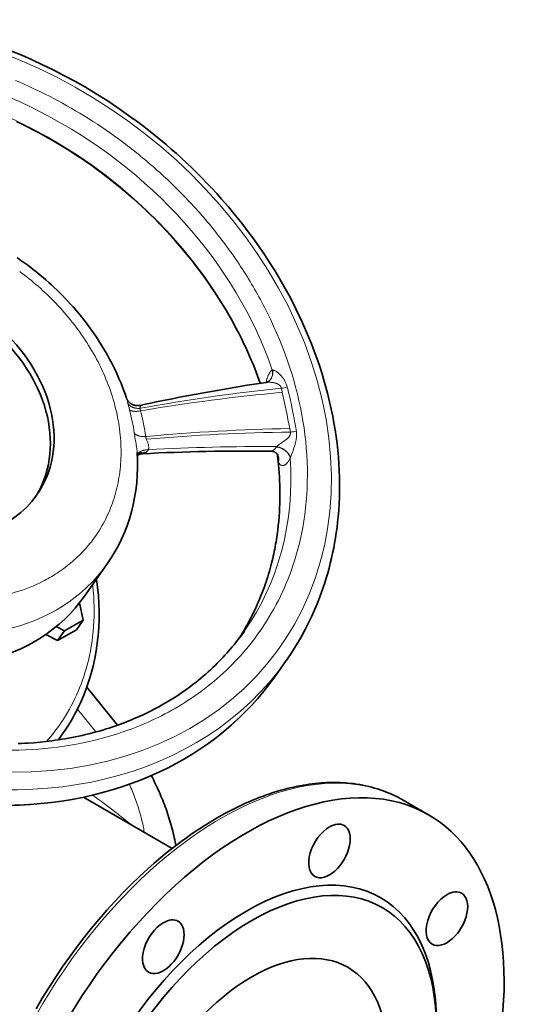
# Model space of a CAD drawing. Header units: inches. Extents: x 2941 to 3337, y 359 to 776.
# Tile 28 of 28: x 3298 to 3337, y 699 to 776. Entities that reach past the tile are written whole.
import ezdxf

# ---------------------------------------------------------------- set-up
doc = ezdxf.new("R2010")
doc.units = ezdxf.units.IN
doc.header["$MEASUREMENT"] = 0

msp = doc.modelspace()

# ---------------------------------------------------------------- linework, layer by layer
at = {"color": 7, "lineweight": 13, "ltscale": 0.001666}
msp.add_line((3317.378, 748.381), (3317.391, 748.384), dxfattribs=at)
at = {"color": 7, "lineweight": 13, "ltscale": 0.000811}
msp.add_line((3307.046, 745.615), (3307.052, 745.616), dxfattribs=at)
at = {"color": 7, "lineweight": 13, "ltscale": 0.034692}
msp.add_line((3318.798, 743.529), (3318.745, 743.802), dxfattribs=at)
at = {"color": 7, "lineweight": 13, "ltscale": 0.003294}
msp.add_line((3317.722, 742.365), (3317.738, 742.386), dxfattribs=at)
at = {"color": 7, "lineweight": 13, "ltscale": 0.03468}
msp.add_line((3317.813, 741.529), (3317.777, 741.804), dxfattribs=at)
at = {"color": 7, "lineweight": 13, "ltscale": 0.003362}
msp.add_line((3318.796, 741.523), (3318.787, 741.498), dxfattribs=at)
at = {"color": 7, "lineweight": 13, "ltscale": 0.030418}
msp.add_line((3318.884, 741.75), (3318.796, 741.523), dxfattribs=at)
at = {"color": 7, "lineweight": 35, "ltscale": 0.384257}
msp.add_line((3304.471, 733.202), (3302.703, 730.687), dxfattribs=at)
at = {"color": 7, "lineweight": 13, "ltscale": 0.014535}
msp.add_line((3303.353, 731.479), (3303.341, 731.595), dxfattribs=at)
at = {"color": 7, "lineweight": 35, "ltscale": 0.172963}
msp.add_line((3302.317, 730.169), (3302.594, 728.813), dxfattribs=at)
at = {"color": 7, "lineweight": 35, "ltscale": 0.090544}
msp.add_line((3301.124, 727.965), (3300.481, 728.296), dxfattribs=at)
at = {"color": 7, "lineweight": 35, "ltscale": 0.212132}
msp.add_line((3302.594, 728.813), (3301.124, 727.965), dxfattribs=at)
at = {"color": 7, "lineweight": 35, "ltscale": 0.115276}
msp.add_line((3302.594, 728.813), (3302.064, 728.059), dxfattribs=at)
at = {"color": 7, "lineweight": 35, "ltscale": 0.129651}
msp.add_line((3299.672, 727.685), (3300.594, 727.21), dxfattribs=at)
at = {"color": 7, "lineweight": 35, "ltscale": 0.212133}
msp.add_line((3300.594, 727.21), (3302.064, 728.059), dxfattribs=at)
at = {"color": 7, "lineweight": 35, "ltscale": 0.115278}
msp.add_line((3301.124, 727.965), (3300.594, 727.21), dxfattribs=at)
at = {"color": 7, "lineweight": 35, "ltscale": 0.184446}
msp.add_line((3318.477, 725.653), (3317.628, 724.446), dxfattribs=at)
at = {"color": 7, "lineweight": 35, "ltscale": 0.476803}
msp.add_line((3305.269, 720.582), (3302.879, 723.555), dxfattribs=at)
at = {"color": 7, "lineweight": 13, "ltscale": 0.287512}
msp.add_line((3302.15, 721.848), (3303.591, 720.056), dxfattribs=at)
at = {"color": 7, "lineweight": 35, "ltscale": 0.071146}
msp.add_line((3300.662, 719.436), (3300.989, 719.902), dxfattribs=at)
at = {"color": 7, "lineweight": 35}
msp.add_line((3302.618, 714.952), (3309.56, 710.944), dxfattribs=at)
at = {"color": 7, "lineweight": 35, "ltscale": 0.285774}
msp.add_line((3327.629, 714.715), (3329.609, 713.572), dxfattribs=at)
at = {"color": 7, "lineweight": 35}
for points in [[(3296.981, 773.344), (3297.789, 773.011), (3298.606, 772.655), (3299.429, 772.275), (3300.259, 771.871), (3301.093, 771.442), (3301.933, 770.987), (3302.775, 770.506), (3303.62, 769.998), (3304.465, 769.464), (3305.31, 768.902), (3306.154, 768.312), (3306.995, 767.695), (3307.83, 767.05), (3308.247, 766.717), (3308.66, 766.378), (3309.074, 766.03), (3309.482, 765.677), (3309.891, 765.316), (3310.295, 764.949), (3310.699, 764.574), (3311.097, 764.193), (3311.494, 763.804), (3311.886, 763.411), (3312.276, 763.008), (3312.66, 762.601), (3313.042, 762.186), (3313.418, 761.766), (3313.955, 761.146), (3314.482, 760.512), (3314.998, 759.866), (3315.503, 759.208), (3315.938, 758.617), (3316.362, 758.018), (3316.776, 757.41), (3317.179, 756.795), (3317.571, 756.17), (3317.95, 755.539), (3318.318, 754.9), (3318.673, 754.254), (3318.955, 753.718), (3319.229, 753.176), (3319.493, 752.632), (3319.748, 752.083), (3319.992, 751.532), (3320.228, 750.976), (3320.452, 750.419), (3320.667, 749.859), (3320.871, 749.297), (3321.065, 748.732), (3321.248, 748.166), (3321.42, 747.598), (3321.581, 747.03), (3321.731, 746.46), (3321.87, 745.891), (3321.998, 745.319), (3322.108, 744.783), (3322.208, 744.244), (3322.297, 743.708), (3322.377, 743.17), (3322.446, 742.636), (3322.505, 742.101), (3322.554, 741.57), (3322.593, 741.038), (3322.621, 740.511), (3322.639, 739.984), (3322.647, 739.461), (3322.645, 738.939), (3322.632, 738.422), (3322.61, 737.906), (3322.578, 737.396), (3322.535, 736.887), (3322.493, 736.472), (3322.444, 736.059), (3322.389, 735.65), (3322.327, 735.242), (3322.259, 734.839), (3322.184, 734.437), (3322.103, 734.04), (3322.016, 733.645), (3321.922, 733.255), (3321.823, 732.867), (3321.718, 732.485), (3321.606, 732.104), (3321.489, 731.729), (3321.366, 731.356), (3321.238, 730.989), (3321.104, 730.624), (3320.915, 730.14), (3320.715, 729.66), (3320.476, 729.125), (3320.223, 728.595), (3319.961, 728.081), (3319.685, 727.574), (3319.401, 727.081), (3319.104, 726.596), (3318.8, 726.126), (3318.484, 725.663)], [(3297.38, 767.844), (3297.783, 767.649), (3298.187, 767.448), (3298.588, 767.242), (3298.989, 767.03), (3299.388, 766.814), (3299.785, 766.592), (3300.18, 766.366), (3300.574, 766.134), (3300.966, 765.897), (3301.355, 765.655), (3301.742, 765.409), (3302.126, 765.157), (3302.508, 764.901), (3302.887, 764.641), (3303.264, 764.375), (3303.637, 764.105), (3304.007, 763.831), (3304.374, 763.553), (3304.738, 763.27), (3305.098, 762.983), (3305.454, 762.692), (3305.807, 762.398), (3306.156, 762.099), (3306.5, 761.797), (3306.842, 761.491), (3307.178, 761.181), (3307.511, 760.868), (3307.839, 760.552), (3308.162, 760.233), (3308.481, 759.911), (3308.796, 759.585), (3309.105, 759.257), (3309.411, 758.926), (3309.71, 758.593), (3310.006, 758.257), (3310.295, 757.919), (3310.581, 757.578), (3310.86, 757.236), (3311.135, 756.891), (3311.404, 756.545), (3311.668, 756.196), (3311.926, 755.847), (3312.18, 755.495), (3312.427, 755.144), (3312.67, 754.789), (3312.906, 754.435), (3313.138, 754.078), (3313.363, 753.722), (3313.583, 753.364), (3313.797, 753.007), (3314.006, 752.647), (3314.209, 752.29), (3314.407, 751.929), (3314.598, 751.571), (3314.785, 751.211), (3314.965, 750.851), (3315.141, 750.49), (3315.306, 750.141), (3315.466, 749.79), (3315.74, 749.162), (3315.877, 748.834), (3316.009, 748.505), (3316.232, 747.925), (3316.444, 747.341)], [(3297.429, 757.175), (3297.657, 757.017), (3297.884, 756.857), (3298.112, 756.692), (3298.338, 756.524), (3298.565, 756.351), (3298.789, 756.176), (3299.014, 755.995), (3299.237, 755.812), (3299.46, 755.625), (3299.681, 755.434), (3299.902, 755.239), (3300.12, 755.041), (3300.338, 754.838), (3300.553, 754.632), (3300.768, 754.422), (3300.98, 754.209), (3301.191, 753.992), (3301.399, 753.772), (3301.605, 753.547), (3301.809, 753.32), (3302.1, 752.983), (3302.385, 752.64), (3302.666, 752.289), (3302.939, 751.933), (3303.175, 751.612), (3303.405, 751.287), (3303.631, 750.956), (3303.85, 750.622), (3304.063, 750.282), (3304.27, 749.938), (3304.47, 749.589), (3304.664, 749.237), (3304.858, 748.866), (3305.045, 748.49), (3305.223, 748.111), (3305.394, 747.729), (3305.555, 747.344), (3305.708, 746.955), (3305.852, 746.565), (3305.988, 746.171)], [(3307.046, 745.615), (3307.466, 745.705), (3307.886, 745.794), (3308.307, 745.881), (3308.727, 745.968), (3309.148, 746.053), (3309.569, 746.137), (3309.989, 746.22), (3310.409, 746.302), (3310.851, 746.387), (3311.293, 746.47), (3311.734, 746.551), (3312.174, 746.632), (3312.623, 746.712), (3313.071, 746.791), (3313.519, 746.869), (3313.966, 746.945), (3314.699, 747.066), (3315.432, 747.184), (3316.163, 747.298), (3316.894, 747.409)], [(3307.046, 745.615), (3307.01, 745.608), (3306.975, 745.602), (3306.939, 745.598), (3306.902, 745.596), (3306.866, 745.594), (3306.83, 745.594), (3306.793, 745.596), (3306.757, 745.598), (3306.721, 745.603), (3306.685, 745.608), (3306.65, 745.615), (3306.615, 745.623), (3306.58, 745.633), (3306.546, 745.644), (3306.512, 745.656), (3306.479, 745.669), (3306.446, 745.684), (3306.414, 745.699), (3306.383, 745.716), (3306.353, 745.734), (3306.324, 745.753), (3306.295, 745.773), (3306.268, 745.793), (3306.241, 745.815), (3306.218, 745.835), (3306.196, 745.855), (3306.17, 745.881), (3306.146, 745.908), (3306.124, 745.933), (3306.105, 745.958), (3306.086, 745.982), (3306.07, 746.007), (3306.053, 746.033), (3306.039, 746.057), (3306.027, 746.08), (3306.016, 746.102), (3306.008, 746.12), (3306.001, 746.135), (3305.991, 746.161), (3305.987, 746.172)], [(3307.229, 741.827), (3307.2, 741.825), (3307.171, 741.822), (3307.143, 741.818), (3307.116, 741.813), (3307.089, 741.806), (3307.062, 741.799), (3307.036, 741.791), (3307.011, 741.783), (3306.987, 741.773), (3306.963, 741.763), (3306.942, 741.752), (3306.922, 741.741), (3306.902, 741.73), (3306.885, 741.719), (3306.869, 741.708), (3306.856, 741.698), (3306.844, 741.688), (3306.836, 741.68)], [(3317.771, 741.81), (3317.797, 741.606), (3317.821, 741.403), (3317.845, 741.181), (3317.867, 740.959), (3317.896, 740.645), (3317.92, 740.33), (3317.939, 740.028), (3317.955, 739.726), (3317.967, 739.412), (3317.975, 739.098), (3317.979, 738.854), (3317.98, 738.611), (3317.977, 738.27), (3317.969, 737.928), (3317.956, 737.586), (3317.938, 737.244), (3317.914, 736.903), (3317.886, 736.561), (3317.852, 736.22), (3317.811, 735.868), (3317.787, 735.678), (3317.761, 735.489), (3317.734, 735.302), (3317.705, 735.115), (3317.675, 734.928), (3317.643, 734.741), (3317.609, 734.555), (3317.573, 734.369), (3317.536, 734.183), (3317.497, 733.998), (3317.457, 733.813), (3317.415, 733.628), (3317.371, 733.444), (3317.325, 733.26), (3317.274, 733.06), (3317.22, 732.86), (3317.155, 732.631), (3317.088, 732.401), (3317.026, 732.197), (3316.962, 731.994), (3316.898, 731.799), (3316.832, 731.605), (3316.764, 731.412), (3316.695, 731.219), (3316.623, 731.026), (3316.549, 730.835), (3316.473, 730.644), (3316.395, 730.454), (3316.316, 730.265), (3316.234, 730.077), (3316.15, 729.89), (3316.064, 729.703), (3315.976, 729.516), (3315.886, 729.331), (3315.797, 729.152), (3315.706, 728.974), (3315.614, 728.798), (3315.52, 728.623), (3315.424, 728.449), (3315.327, 728.276), (3315.225, 728.1), (3315.121, 727.924), (3315.034, 727.779), (3314.945, 727.635), (3314.77, 727.361)], [(3317.26, 742.029), (3317.287, 742.028), (3317.314, 742.026), (3317.34, 742.024), (3317.367, 742.02), (3317.394, 742.015), (3317.42, 742.01), (3317.446, 742.003), (3317.472, 741.996), (3317.498, 741.987), (3317.523, 741.978), (3317.547, 741.968), (3317.571, 741.957), (3317.595, 741.945), (3317.617, 741.933), (3317.639, 741.92), (3317.66, 741.906), (3317.676, 741.895), (3317.692, 741.883), (3317.706, 741.872), (3317.72, 741.86), (3317.741, 741.841), (3317.756, 741.826), (3317.77, 741.812), (3317.786, 741.792), (3317.796, 741.779), (3317.806, 741.764), (3317.812, 741.756), (3317.813, 741.754)], [(3297.505, 719.143), (3297.771, 719.154), (3298.039, 719.167), (3298.308, 719.183), (3298.763, 719.216), (3299.223, 719.257), (3299.686, 719.307), (3300.154, 719.364), (3300.413, 719.4), (3300.671, 719.438), (3300.932, 719.479), (3301.193, 719.523), (3301.456, 719.569), (3301.718, 719.619), (3301.983, 719.672), (3302.248, 719.727), (3302.514, 719.786), (3302.78, 719.848), (3303.048, 719.913), (3303.316, 719.982), (3303.585, 720.054), (3303.854, 720.129), (3304.124, 720.208), (3304.394, 720.291), (3304.619, 720.362), (3304.844, 720.436), (3305.07, 720.513), (3305.296, 720.592), (3305.511, 720.67), (3305.726, 720.75), (3305.941, 720.833), (3306.156, 720.918), (3306.371, 721.005), (3306.586, 721.096), (3306.801, 721.189), (3307.015, 721.284), (3307.23, 721.382), (3307.444, 721.483), (3307.658, 721.586), (3307.871, 721.692), (3308.085, 721.801), (3308.297, 721.913), (3308.51, 722.028), (3308.721, 722.145), (3308.99, 722.299), (3309.257, 722.456), (3309.525, 722.62), (3309.789, 722.787), (3309.994, 722.921), (3310.198, 723.057), (3310.401, 723.196), (3310.603, 723.338), (3310.804, 723.484), (3311.004, 723.632), (3311.203, 723.783), (3311.4, 723.937), (3311.597, 724.095), (3311.792, 724.255), (3311.986, 724.419), (3312.178, 724.586), (3312.369, 724.756), (3312.558, 724.928), (3312.746, 725.105), (3312.932, 725.284), (3313.085, 725.435), (3313.236, 725.587), (3313.386, 725.742), (3313.534, 725.899), (3313.682, 726.058), (3313.827, 726.219), (3313.972, 726.383), (3314.115, 726.549), (3314.257, 726.717), (3314.397, 726.887), (3314.536, 727.059), (3314.673, 727.234), (3314.808, 727.411), (3314.942, 727.589), (3315.075, 727.771), (3315.205, 727.954)], [(3307.926, 716.639), (3308.005, 716.487), (3308.083, 716.335), (3308.159, 716.183), (3308.236, 716.027), (3308.311, 715.87), (3308.385, 715.712), (3308.462, 715.545), (3308.537, 715.378), (3308.61, 715.209), (3308.682, 715.042), (3308.751, 714.874), (3308.82, 714.706), (3308.886, 714.537), (3308.951, 714.368), (3309.014, 714.198), (3309.076, 714.028), (3309.136, 713.857), (3309.195, 713.686), (3309.252, 713.515), (3309.307, 713.343), (3309.36, 713.171), (3309.412, 712.998), (3309.462, 712.826), (3309.51, 712.652), (3309.557, 712.479), (3309.602, 712.305), (3309.645, 712.131), (3309.685, 711.959), (3309.724, 711.787), (3309.762, 711.615), (3309.793, 711.467), (3309.822, 711.318), (3309.851, 711.169)], [(3313.079, 713.333), (3313.396, 713.514), (3313.714, 713.688), (3314.032, 713.857), (3314.35, 714.021), (3314.667, 714.178), (3314.985, 714.329), (3315.302, 714.475), (3315.619, 714.615), (3315.833, 714.706), (3316.005, 714.777), (3316.176, 714.846), (3316.347, 714.913), (3316.519, 714.979), (3316.689, 715.042), (3316.86, 715.105), (3317.03, 715.165), (3317.201, 715.223), (3317.371, 715.279), (3317.541, 715.334), (3317.71, 715.387), (3317.88, 715.438), (3318.048, 715.487), (3318.217, 715.534), (3318.385, 715.58), (3318.554, 715.623), (3318.753, 715.673), (3318.951, 715.719), (3319.149, 715.763), (3319.346, 715.804), (3319.58, 715.85), (3319.813, 715.892), (3320.045, 715.93), (3320.277, 715.964), (3320.507, 715.995), (3320.737, 716.022), (3320.966, 716.045), (3321.193, 716.064), (3321.414, 716.079), (3321.634, 716.09), (3321.853, 716.098), (3322.07, 716.102), (3322.278, 716.102), (3322.485, 716.099), (3322.691, 716.093), (3322.896, 716.083), (3323.1, 716.07), (3323.302, 716.054), (3323.503, 716.034), (3323.704, 716.011), (3323.836, 715.993), (3323.968, 715.975), (3324.1, 715.954), (3324.231, 715.932), (3324.464, 715.889), (3324.696, 715.841), (3324.926, 715.789), (3325.153, 715.731), (3325.379, 715.669), (3325.603, 715.602), (3325.824, 715.53), (3326.043, 715.453), (3326.249, 715.376), (3326.453, 715.294), (3326.654, 715.208), (3326.854, 715.118), (3327.051, 715.024), (3327.246, 714.925), (3327.438, 714.822), (3327.628, 714.715)], [(3298.909, 698.387), (3299.4, 699.218), (3299.906, 700.038), (3300.428, 700.846), (3300.964, 701.643), (3301.515, 702.426), (3302.079, 703.195), (3302.656, 703.949), (3303.245, 704.687), (3303.845, 705.408), (3304.457, 706.112), (3305.079, 706.798), (3305.71, 707.464), (3306.351, 708.111), (3306.999, 708.737), (3307.326, 709.042), (3307.655, 709.342), (3308.158, 709.787), (3308.666, 710.22), (3309.176, 710.639), (3309.689, 711.045), (3310.337, 711.534), (3310.677, 711.781), (3311.019, 712.022), (3311.361, 712.256), (3311.703, 712.485), (3312.047, 712.707), (3312.39, 712.922), (3312.734, 713.131), (3313.079, 713.333)]]:
    msp.add_lwpolyline(points, dxfattribs=at)
at = {"color": 7, "lineweight": 13}
for points in [[(3317.378, 748.381), (3317.365, 748.371), (3317.352, 748.36), (3317.339, 748.349), (3317.326, 748.337), (3317.3, 748.313), (3317.276, 748.288), (3317.252, 748.261), (3317.228, 748.232), (3317.206, 748.203), (3317.193, 748.185), (3317.181, 748.168), (3317.168, 748.149), (3317.156, 748.129), (3317.133, 748.091), (3317.11, 748.051), (3317.089, 748.01), (3317.067, 747.965), (3317.046, 747.918), (3317.026, 747.871), (3317.008, 747.823), (3316.99, 747.774), (3316.973, 747.724), (3316.963, 747.693), (3316.954, 747.663), (3316.936, 747.6), (3316.919, 747.537), (3316.904, 747.473), (3316.89, 747.408)], [(3317.417, 748.385), (3317.433, 748.385), (3317.45, 748.382), (3317.468, 748.379), (3317.486, 748.374), (3317.498, 748.371), (3317.511, 748.367), (3317.536, 748.357), (3317.561, 748.346)], [(3316.894, 747.409), (3316.916, 747.412), (3316.939, 747.414), (3316.963, 747.417), (3316.988, 747.419), (3317.036, 747.422), (3317.085, 747.423), (3317.134, 747.423), (3317.183, 747.423), (3317.24, 747.42), (3317.296, 747.416), (3317.325, 747.413), (3317.354, 747.41), (3317.382, 747.407), (3317.41, 747.403), (3317.454, 747.396), (3317.499, 747.388), (3317.543, 747.379), (3317.586, 747.368), (3317.629, 747.357), (3317.664, 747.346), (3317.699, 747.334), (3317.732, 747.321), (3317.766, 747.308), (3317.797, 747.293), (3317.828, 747.277), (3317.858, 747.26), (3317.873, 747.252), (3317.887, 747.243), (3317.901, 747.233), (3317.914, 747.224), (3317.927, 747.214), (3317.94, 747.204), (3317.956, 747.19), (3317.972, 747.175), (3317.987, 747.16), (3318.004, 747.142), (3318.02, 747.123), (3318.034, 747.104), (3318.047, 747.083), (3318.059, 747.063), (3318.069, 747.043), (3318.078, 747.023), (3318.085, 747.002), (3318.091, 746.981), (3318.096, 746.96)], [(3305.988, 746.171), (3305.996, 746.146), (3306.004, 746.12), (3306.019, 746.063), (3306.03, 746.023), (3306.041, 745.982), (3306.055, 745.923), (3306.085, 745.798)], [(3306.085, 745.798), (3306.098, 745.774), (3306.113, 745.75), (3306.128, 745.727), (3306.144, 745.704), (3306.162, 745.682), (3306.181, 745.66), (3306.2, 745.639), (3306.212, 745.628), (3306.224, 745.616), (3306.25, 745.594), (3306.276, 745.573), (3306.304, 745.552), (3306.333, 745.533), (3306.362, 745.515), (3306.39, 745.5), (3306.419, 745.485), (3306.448, 745.472), (3306.478, 745.459), (3306.508, 745.447), (3306.534, 745.438), (3306.56, 745.43), (3306.587, 745.422), (3306.607, 745.417), (3306.627, 745.412), (3306.668, 745.403), (3306.709, 745.396), (3306.751, 745.39), (3306.793, 745.386), (3306.835, 745.383), (3306.878, 745.381), (3306.92, 745.381), (3306.963, 745.383), (3307.006, 745.386), (3307.048, 745.39)], [(3306.216, 745.283), (3306.227, 745.272), (3306.238, 745.261), (3306.251, 745.251), (3306.265, 745.241), (3306.274, 745.235), (3306.284, 745.229), (3306.305, 745.217), (3306.328, 745.207), (3306.346, 745.199), (3306.366, 745.192), (3306.387, 745.185), (3306.402, 745.18), (3306.419, 745.176), (3306.452, 745.168), (3306.486, 745.162), (3306.521, 745.157), (3306.557, 745.152), (3306.594, 745.149), (3306.631, 745.147), (3306.655, 745.146), (3306.679, 745.146), (3306.728, 745.147), (3306.778, 745.148), (3306.822, 745.151), (3306.866, 745.155), (3306.911, 745.16), (3306.956, 745.166), (3306.986, 745.17), (3307.016, 745.175), (3307.046, 745.181), (3307.076, 745.186)], [(3307.052, 745.616), (3307.057, 745.615), (3307.061, 745.613), (3307.065, 745.61), (3307.067, 745.605), (3307.068, 745.601), (3307.069, 745.597), (3307.07, 745.587)], [(3307.07, 745.587), (3307.07, 745.579), (3307.07, 745.57), (3307.069, 745.558), (3307.066, 745.532), (3307.061, 745.495), (3307.055, 745.453)], [(3306.59, 743.454), (3306.604, 743.435), (3306.62, 743.416), (3306.637, 743.398), (3306.655, 743.38), (3306.675, 743.363), (3306.695, 743.347), (3306.713, 743.334), (3306.731, 743.322), (3306.75, 743.311), (3306.764, 743.302), (3306.779, 743.294), (3306.81, 743.279), (3306.842, 743.265), (3306.866, 743.254), (3306.892, 743.245), (3306.917, 743.236), (3306.937, 743.23), (3306.957, 743.224), (3306.998, 743.213), (3307.039, 743.203), (3307.082, 743.195), (3307.125, 743.188), (3307.169, 743.182), (3307.194, 743.179), (3307.219, 743.177), (3307.245, 743.175), (3307.27, 743.173), (3307.322, 743.171), (3307.374, 743.171), (3307.426, 743.172), (3307.478, 743.174), (3307.487, 743.175)], [(3306.671, 742.943), (3306.702, 742.771), (3306.732, 742.597), (3306.747, 742.51), (3306.762, 742.423), (3306.778, 742.319), (3306.785, 742.267), (3306.792, 742.216), (3306.801, 742.148), (3306.809, 742.08), (3306.815, 742.013), (3306.82, 741.964), (3306.823, 741.915)], [(3307.54, 742.969), (3307.531, 742.991), (3307.524, 743.012), (3307.515, 743.041), (3307.506, 743.069), (3307.499, 743.097), (3307.494, 743.124), (3307.49, 743.15), (3307.487, 743.175)], [(3318.798, 743.529), (3318.802, 743.508), (3318.804, 743.486), (3318.805, 743.465), (3318.805, 743.443), (3318.804, 743.421), (3318.801, 743.4), (3318.798, 743.382), (3318.794, 743.365), (3318.789, 743.348), (3318.785, 743.335), (3318.781, 743.322), (3318.771, 743.296), (3318.76, 743.271), (3318.748, 743.248), (3318.736, 743.226), (3318.722, 743.204), (3318.708, 743.182), (3318.697, 743.168), (3318.687, 743.154), (3318.665, 743.126), (3318.645, 743.103), (3318.625, 743.081), (3318.604, 743.059), (3318.587, 743.042), (3318.571, 743.026), (3318.543, 743.001), (3318.515, 742.976), (3318.486, 742.951), (3318.463, 742.933), (3318.441, 742.915), (3318.394, 742.879), (3318.346, 742.845), (3318.298, 742.81), (3318.249, 742.776), (3318.216, 742.754), (3318.149, 742.709), (3318.081, 742.664), (3318.048, 742.641), (3317.997, 742.606), (3317.948, 742.571), (3317.924, 742.553), (3317.9, 742.535), (3317.877, 742.516), (3317.854, 742.498), (3317.822, 742.471), (3317.807, 742.457), (3317.792, 742.443), (3317.773, 742.424), (3317.755, 742.405), (3317.738, 742.386)], [(3319.271, 743.086), (3319.263, 743.025), (3319.254, 742.964), (3319.244, 742.903), (3319.232, 742.842), (3319.219, 742.78), (3319.21, 742.742), (3319.201, 742.704), (3319.182, 742.628), (3319.161, 742.552)], [(3319.264, 743.6), (3319.27, 743.553), (3319.276, 743.506), (3319.28, 743.459), (3319.283, 743.411), (3319.284, 743.364), (3319.285, 743.316), (3319.284, 743.288), (3319.284, 743.26), (3319.283, 743.231), (3319.281, 743.201), (3319.277, 743.144), (3319.271, 743.086)], [(3306.815, 741.651), (3306.819, 741.671), (3306.825, 741.691), (3306.831, 741.711), (3306.838, 741.73), (3306.844, 741.743), (3306.85, 741.755), (3306.862, 741.78), (3306.876, 741.804), (3306.891, 741.828), (3306.908, 741.851), (3306.926, 741.873), (3306.946, 741.894), (3306.966, 741.915), (3306.988, 741.935), (3307.011, 741.954), (3307.035, 741.972), (3307.06, 741.989), (3307.085, 742.005), (3307.112, 742.021), (3307.128, 742.029), (3307.144, 742.037), (3307.177, 742.053), (3307.211, 742.067), (3307.246, 742.08), (3307.282, 742.092), (3307.318, 742.103), (3307.358, 742.113), (3307.399, 742.122), (3307.441, 742.129), (3307.482, 742.135), (3307.525, 742.139), (3307.567, 742.142), (3307.61, 742.144), (3307.653, 742.144), (3307.696, 742.143)], [(3307.726, 742.333), (3307.726, 742.304), (3307.725, 742.276), (3307.722, 742.248), (3307.72, 742.234), (3307.718, 742.22), (3307.715, 742.207), (3307.712, 742.194), (3307.708, 742.177), (3307.702, 742.16), (3307.696, 742.143)], [(3317.722, 742.365), (3317.692, 742.325), (3317.661, 742.287), (3317.646, 742.269), (3317.63, 742.251), (3317.607, 742.226), (3317.583, 742.201), (3317.56, 742.178), (3317.536, 742.157), (3317.522, 742.145), (3317.509, 742.134), (3317.49, 742.12), (3317.472, 742.106), (3317.454, 742.094), (3317.432, 742.081), (3317.41, 742.069), (3317.388, 742.058), (3317.366, 742.049), (3317.345, 742.042), (3317.323, 742.036), (3317.312, 742.034), (3317.302, 742.032), (3317.288, 742.03), (3317.274, 742.029), (3317.26, 742.029)], [(3318.787, 741.498), (3318.783, 741.519), (3318.778, 741.54), (3318.772, 741.562), (3318.767, 741.578), (3318.762, 741.594), (3318.75, 741.626), (3318.737, 741.657), (3318.722, 741.689), (3318.706, 741.72), (3318.689, 741.751), (3318.672, 741.777), (3318.655, 741.803), (3318.637, 741.828), (3318.618, 741.853), (3318.605, 741.87), (3318.592, 741.886), (3318.564, 741.918), (3318.535, 741.95), (3318.503, 741.981), (3318.471, 742.011), (3318.437, 742.041), (3318.402, 742.069), (3318.366, 742.097), (3318.328, 742.123), (3318.29, 742.148), (3318.252, 742.172), (3318.212, 742.195), (3318.171, 742.217), (3318.13, 742.238), (3318.089, 742.257), (3318.047, 742.275), (3318.004, 742.292), (3317.961, 742.307), (3317.918, 742.321), (3317.874, 742.333), (3317.836, 742.343), (3317.798, 742.351), (3317.76, 742.359), (3317.722, 742.365)], [(3318.796, 741.523), (3318.79, 741.552), (3318.782, 741.581), (3318.772, 741.61), (3318.761, 741.638), (3318.749, 741.667), (3318.736, 741.695), (3318.728, 741.712), (3318.719, 741.728), (3318.7, 741.761), (3318.68, 741.793), (3318.658, 741.825), (3318.635, 741.856), (3318.617, 741.879), (3318.598, 741.902), (3318.578, 741.925), (3318.563, 741.941), (3318.548, 741.958), (3318.532, 741.974), (3318.515, 741.99), (3318.482, 742.021), (3318.447, 742.052), (3318.412, 742.081), (3318.375, 742.109), (3318.338, 742.136), (3318.299, 742.161), (3318.26, 742.186), (3318.22, 742.21), (3318.18, 742.232), (3318.138, 742.254), (3318.095, 742.274), (3318.052, 742.293), (3318.008, 742.31), (3317.964, 742.327), (3317.919, 742.342), (3317.874, 742.355), (3317.829, 742.367), (3317.806, 742.372), (3317.783, 742.377), (3317.76, 742.382), (3317.738, 742.386)], [(3307.555, 741.966), (3307.522, 741.942), (3307.505, 741.931), (3307.489, 741.921), (3307.464, 741.906), (3307.439, 741.892), (3307.414, 741.879), (3307.389, 741.868), (3307.362, 741.857), (3307.335, 741.847), (3307.321, 741.843), (3307.308, 741.84), (3307.288, 741.835), (3307.268, 741.831), (3307.248, 741.829), (3307.229, 741.827)], [(3317.863, 741.17), (3317.881, 741.137), (3317.9, 741.106), (3317.909, 741.091), (3317.919, 741.077), (3317.934, 741.056), (3317.949, 741.036), (3317.965, 741.017), (3317.981, 741), (3318, 740.981), (3318.01, 740.973), (3318.02, 740.965), (3318.03, 740.957), (3318.039, 740.95), (3318.056, 740.939), (3318.072, 740.93), (3318.089, 740.921), (3318.106, 740.914), (3318.123, 740.909), (3318.139, 740.905), (3318.155, 740.901), (3318.171, 740.899), (3318.187, 740.898), (3318.204, 740.898), (3318.214, 740.899), (3318.224, 740.9), (3318.245, 740.903), (3318.266, 740.908), (3318.284, 740.913), (3318.302, 740.92), (3318.32, 740.928), (3318.338, 740.936), (3318.35, 740.943), (3318.361, 740.949), (3318.374, 740.957), (3318.386, 740.965), (3318.409, 740.982), (3318.422, 740.992), (3318.435, 741.002), (3318.46, 741.024), (3318.485, 741.048), (3318.51, 741.073), (3318.534, 741.1), (3318.558, 741.129), (3318.572, 741.147), (3318.586, 741.165), (3318.614, 741.203), (3318.641, 741.242), (3318.668, 741.284), (3318.694, 741.326), (3318.716, 741.363), (3318.736, 741.4), (3318.757, 741.439), (3318.772, 741.468), (3318.787, 741.498)], [(3306.208, 715.96), (3306.271, 715.82), (3306.333, 715.681), (3306.393, 715.541), (3306.452, 715.4), (3306.509, 715.26), (3306.565, 715.119), (3306.619, 714.978), (3306.672, 714.836), (3306.723, 714.695), (3306.773, 714.553), (3306.822, 714.411), (3306.869, 714.269), (3306.916, 714.122), (3306.961, 713.974), (3306.983, 713.901), (3307.004, 713.827), (3307.038, 713.709), (3307.071, 713.591), (3307.102, 713.473), (3307.133, 713.355), (3307.163, 713.237), (3307.194, 713.108), (3307.223, 712.979), (3307.252, 712.85), (3307.279, 712.721), (3307.305, 712.592), (3307.33, 712.463), (3307.353, 712.334), (3307.375, 712.206)]]:
    msp.add_lwpolyline(points, dxfattribs=at)
for centre, radius, start, end in [((3281.902, 734.701), 39.475, 62.77529, 67.02846), ((3281.569, 734.049), 40.207, 58.34629, 62.7778), ((3281.391, 733.756), 40.55, 53.7177, 58.34977), ((3281.472, 733.861), 40.418, 48.86247, 53.72224), ((3281.913, 734.36), 39.752, 43.74853, 48.86815), ((3282.797, 735.2), 38.533, 38.33926, 43.7553), ((3284.165, 736.276), 36.792, 32.59494, 38.34693), ((3284.78, 738.572), 21.725, 48.86243, 53.7222), ((3285.999, 737.442), 34.618, 26.47578, 32.6031), ((3285.017, 738.841), 21.367, 43.74849, 48.8681), ((3285.493, 739.292), 20.711, 38.33922, 43.75526), ((3286.228, 739.87), 19.775, 32.59491, 38.3469), ((3287.214, 740.498), 18.607, 26.47574, 32.60307), ((3288.401, 741.086), 17.281, 19.94721, 26.48366), ((3317.415, 748.227), 0.158, 89.33569, 98.52909), ((3317.102, 747.39), 1.061, 53.63403, 64.33283), ((3316.625, 746.72), 1.883, 47.16835, 54.03939), ((3316.273, 746.332), 2.408, 41.56448, 47.31122), ((3316.299, 746.342), 2.381, 29.68169, 41.78423), ((3316.716, 746.579), 1.901, 14.42481, 29.69841), ((3289.707, 741.558), 15.893, 12.98794, 19.95379), ((3317.887, 749.177), 2.227, 275.39969, 287.51287), ((3366.931, 757.235), 49.905, 191.88261, 192.25714), ((3297.806, 741.775), 21.411, 13.37855, 14.2717), ((3275.058, 736.344), 44.798, 9.68427, 13.40342), ((3211.598, 723.369), 109.078, 10.79653, 12.31876), ((3322.469, 749.688), 16.84, 193.35633, 195.1643), ((3307.565, 745.357), 0.518, 176.41317, 199.26516), ((3307.953, 745.329), 0.907, 172.13108, 176.16681), ((3291.024, 741.861), 14.541, 5.60029, 12.99179), ((3299.709, 740.563), 19.79, 8.82642, 9.64915), ((3292.243, 741.981), 13.316, 357.82212, 5.59998), ((3319.467, 745.232), 12.999, 187.86168, 190.14101), ((3312.311, 744.838), 5.125, 201.38895, 202.58585), ((3302.391, 740.72), 5.616, 21.34216, 22.50172), ((3318.738, 745.497), 1.969, 271.75314, 285.49713), ((3305.839, 742.054), 1.919, 14.83167, 21.71481), ((3306.77, 742.294), 0.958, 2.286, 15.20333), ((3316.582, 582.815), 159.575, 89.585, 93.19208), ((3310.363, 745.192), 9.189, 339.74082, 341.52746), ((3313.345, 744.198), 6.045, 341.50492, 344.19365), ((3293.268, 741.943), 12.29, 349.73629, 357.81671), ((3338.934, 744.287), 21.3, 187.44079, 188.41391), ((3303.599, 747.687), 16.398, 338.77078, 339.74558), ((3294.038, 741.805), 11.508, 341.47182, 349.72591), ((3294.529, 741.644), 10.991, 333.19285, 341.458), ((3294.757, 741.532), 10.737, 325.07604, 333.17813), ((3298.695, 739.876), 21.41, 341.47176, 349.72587), ((3294.765, 741.529), 10.729, 317.28294, 325.06307), ((3294.611, 741.673), 10.939, 309.93759, 317.27349), ((3294.359, 741.976), 11.334, 303.11668, 309.93217), ((3299.609, 739.575), 20.448, 333.19278, 341.45794), ((3294.064, 742.43), 11.875, 296.85211, 303.11551), ((3300.033, 739.366), 19.975, 325.07597, 333.17806), ((3300.047, 739.362), 19.961, 317.28287, 325.063), ((3288.242, 729.181), 15.175, 335.72288, 345.13182), ((3299.762, 739.63), 20.352, 309.93759, 317.27341), ((3299.293, 740.194), 21.086, 303.11668, 309.93216), ((3288.718, 728.972), 14.655, 326.07231, 335.70259), ((3298.743, 741.037), 22.093, 296.85138, 303.1148), ((3298.196, 742.116), 23.303, 291.13739, 296.85209), ((3288.785, 728.932), 14.577, 318.70704, 326.05417), ((3288.773, 728.489), 14.932, 322.66905, 324.89491), ((3297.71, 743.372), 24.649, 285.9468, 291.13965), ((3266.341, 663.771), 63.281, 52.18367, 54.22557), ((3263.471, 660.054), 67.977, 50.87372, 52.19405)]:
    msp.add_arc(centre, radius, start, end, dxfattribs=at)
at = {"color": 7, "lineweight": 35}
for centre, radius, start, end in [((3316.76, 747.943), 0.554, 297.51084, 303.92796), ((3316.76, 747.945), 0.557, 303.89692, 307.45036), ((3316.968, 747.678), 0.217, 306.61302, 316.88882), ((3316.82, 747.814), 0.413, 280.30768, 298.41951), ((3307.02, 741.55), 0.227, 142.12398, 157.4036), ((3315.329, 588.88), 153.161, 89.27747, 93.03153), ((3317.558, 741.614), 0.29, 21.74466, 28.80278), ((3288.518, 728.663), 15.24, 324.91083, 335.70566)]:
    msp.add_arc(centre, radius, start, end, dxfattribs=at)
at = {"color": 7, "lineweight": 13}
for centre, major_axis, ratio, start_param, end_param in [((3290.197, 746.284), (27.816, -19.552), 0.788675, 5.432307, 11.715489), ((3289.843, 745.781), (-25.361, 17.827), 0.788675, 3.966768, 5.803409), ((3288.995, 744.573), (-25.361, 17.827), 0.788675, 3.973199, 5.432306), ((3288.995, 744.573), (28.634, -20.127), 0.788675, 3.141921, 6.282896), ((3290.197, 746.284), (26.18, -18.402), 0.788675, 0.349222, 0.968626), ((3316.556, 748.339), (0.461, -0.887), 0.840548, 0.000027, 1.207427), ((3316.513, 748.313), (0.557, -0.83), 0.852323, 0.000199, 1.125044), ((3316.49, 748.297), (0.608, -0.794), 0.858562, 0.000245, 1.078079), ((3312.383, 710.377), (72.73, 13.631), 0.478425, 1.403039, 1.554483), ((3289.843, 745.781), (-28.634, 20.127), 0.788675, 0.719917, 3.141578), ((3311.531, 709.94), (73.021, 13.207), 0.478242, 1.393887, 1.545333), ((3303.123, 745.158), (2.158, -6.496), 0.438134, 1.163629, 1.445308), ((3304.214, 745.108), (2.113, -6.316), 0.414625, 1.124968, 1.445294), ((3307.661, 706.95), (75.476, 8.836), 0.474403, 1.368153, 1.517608), ((3307.572, 706.784), (75.656, 8.331), 0.473234, 1.37001, 1.519166), ((3288.921, 753.098), (18.75, -11.006), 0.134171, 6.225666, 6.30248), ((3307.643, 741.092), (0.802, -0.598), 0.805184, 2.205391, 3.141403), ((3289.843, 745.781), (-25.361, 17.827), 0.788675, 3.141764, 3.709014), ((3316.933, 741.281), (0.879, 0.474), 0.840525, 5.586925, 6.282427), ((3288.995, 744.573), (25.361, -17.827), 0.788675, 0.030323, 0.600613), ((3288.763, 744.244), (-15.708, 11.041), 0.788675, 1.893355, 3.141536), ((3289.47, 745.25), (14.072, -9.891), 0.788675, 5.565444, 5.885905), ((3281.566, 734.006), (19.144, -13.456), 0.788675, 0.282258, 0.60272), ((3290.197, 746.284), (26.18, -18.402), 0.788675, 5.148511, 5.716101), ((3313.379, 690.033), (-14.25, -24.682), 0.57735, 3.141633, 5.497787)]:
    msp.add_ellipse(centre, major_axis=major_axis, ratio=ratio, start_param=start_param, end_param=end_param, dxfattribs=at)
at = {"color": 7, "lineweight": 35}
for centre, major_axis, ratio, start_param, end_param in [((3289.187, 744.847), (9.49, -6.671), 0.788675, 0.026882, 2.790713), ((3289.47, 745.25), (9.49, -6.671), 0.788675, 6.283171, 9.073899), ((3289.47, 745.25), (9.49, -6.671), 0.788675, 3.141578, 6.283171), ((3288.864, 744.106), (15.668, -10.814), 0.817021, 6.276179, 6.853542), ((3281.307, 733.685), (19.722, -13.725), 0.794499, 0.146424, 0.639376), ((3286.995, 741.729), (-15.708, 11.041), 0.788675, 1.911742, 3.141578), ((3289.843, 745.781), (-28.634, 20.127), 0.788675, 3.141578, 3.142146), ((3288.993, 744.592), (28.622, -20.165), 0.78997, 5.432629, 6.283869), ((3288.995, 744.573), (28.634, -20.127), 0.788675, 6.282896, 6.283171), ((3315.359, 688.89), (-14.25, -24.682), 0.57735, 3.141553, 5.497787), ((3313.379, 690.033), (-14.25, -24.682), 0.57735, 3.141553, 3.141633), ((3315.359, 688.89), (-14.25, -24.682), 0.57735, 6.283145, 9.424738), ((3321.853, 710.744), (-1.15, -1.992), 0.57735, 3.141593, 3.926991), ((3321.853, 710.744), (-1.15, -1.992), 0.57735, 3.926991, 6.283185), ((3321.853, 710.744), (-1.15, -1.992), 0.57735, 0, 3.141593), ((3315.359, 688.89), (-10.5, -18.187), 0.57735, 2.356194, 3.926991), ((3315.783, 688.645), (-10.2, -17.667), 0.57735, 2.356194, 3.926991), ((3331.037, 705.441), (-1.15, -1.992), 0.57735, 0, 3.141593), ((3331.037, 705.441), (-1.15, -1.992), 0.57735, 3.141593, 3.926991), ((3331.037, 705.441), (-1.15, -1.992), 0.57735, 3.926991, 6.283185), ((3315.359, 688.89), (-10.5, -18.187), 0.57735, 3.926991, 7.068583), ((3315.783, 688.645), (-10.2, -17.667), 0.57735, 3.926991, 7.068583), ((3308.864, 703.245), (-1.15, -1.992), 0.57735, 3.926991, 6.283185), ((3308.864, 703.245), (-1.15, -1.992), 0.57735, 0, 3.141593), ((3308.864, 703.245), (-1.15, -1.992), 0.57735, 3.141593, 3.926991), ((3315.783, 688.645), (7.5, 12.99), 0.57735, 0.00004, 0.785398), ((3315.783, 688.645), (7.5, 12.99), 0.57735, 3.141633, 6.283225), ((3315.783, 688.645), (7.5, 12.99), 0.57735, 0.785398, 3.141633)]:
    msp.add_ellipse(centre, major_axis=major_axis, ratio=ratio, start_param=start_param, end_param=end_param, dxfattribs=at)

doc.saveas('drawing.dxf')
